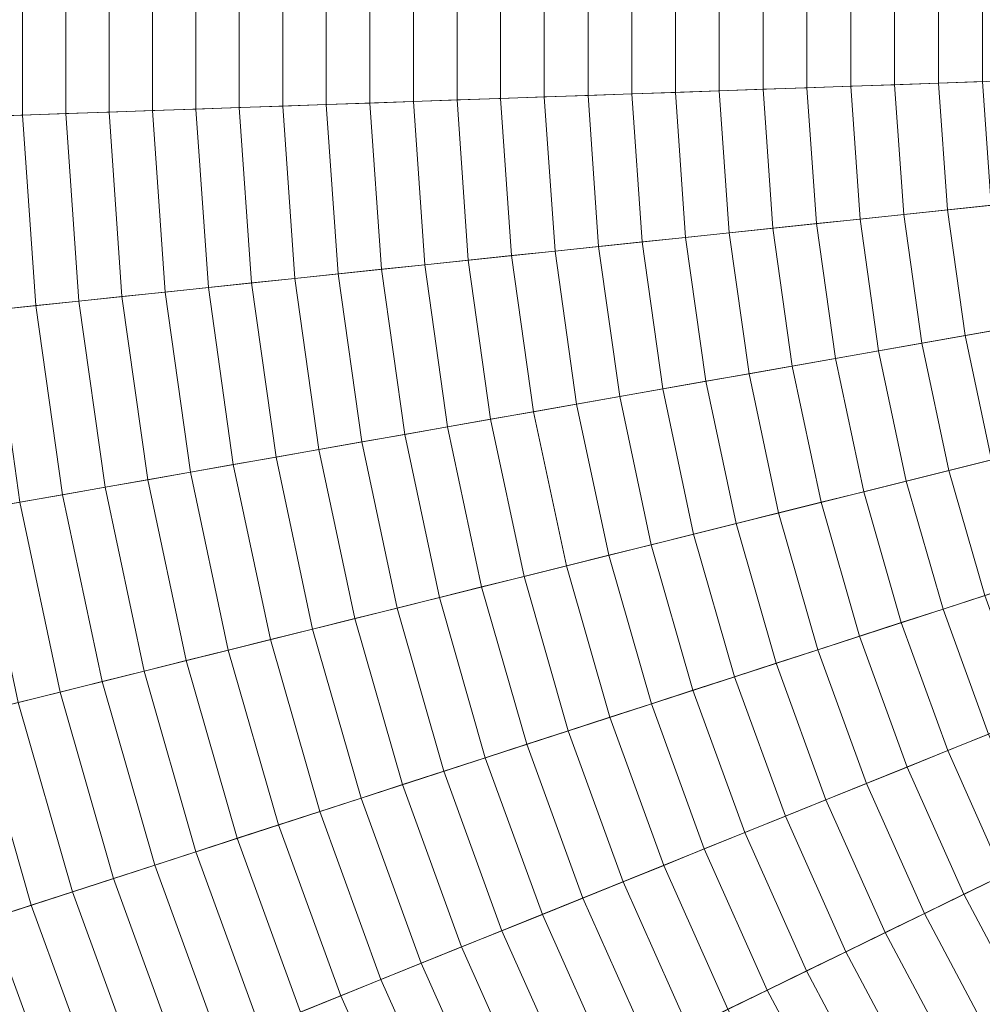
# Model space of a CAD drawing. Header units: centimetres. Extents: x -3.01 to 4.18, y -6.48 to 0.72.
# Tile 79 of 256: x -1.21 to -0.58, y -3.53 to -2.88. Entities that reach past the tile are written whole.
import ezdxf

# ---------------------------------------------------------------- set-up
doc = ezdxf.new("R2010")
doc.units = ezdxf.units.CM
doc.header["$LTSCALE"] = 2.54
doc.layers.add('Lucido design-1', color=7, linetype='Continuous')

# ---------------------------------------------------------------- blocks, each defined once
blk = doc.blocks.new('Gruppo-1')
at = {"color": 142, "linetype": 'Continuous', "lineweight": 9}
for points in [[(-3.01007, -2.75531, -13.70234), (-3.01007, -3.00649, -13.70234), (0.5842, -2.88097, -13.70234), (0.5842, -2.88082, -13.70234)], [(-1.20555, -2.81832, -12.82121), (-1.20555, -2.94347, -12.82121), (-1.23389, -2.94446, -12.82804), (-1.23389, -2.81733, -12.82804)], [(-1.17718, -2.81931, -12.81447), (-1.17718, -2.94248, -12.81447), (-1.20555, -2.94347, -12.82121), (-1.20555, -2.81832, -12.82121)], [(-1.14878, -2.82031, -12.80783), (-1.14878, -2.94149, -12.80783), (-1.17718, -2.94248, -12.81447), (-1.17718, -2.81931, -12.81447)], [(-1.12037, -2.8213, -12.80129), (-1.12037, -2.9405, -12.80129), (-1.14878, -2.94149, -12.80783), (-1.14878, -2.82031, -12.80783)], [(-1.09193, -2.82229, -12.79485), (-1.09193, -2.93951, -12.79485), (-1.12037, -2.9405, -12.80129), (-1.12037, -2.8213, -12.80129)], [(-1.06347, -2.82328, -12.7885), (-1.06347, -2.93851, -12.7885), (-1.09193, -2.93951, -12.79485), (-1.09193, -2.82229, -12.79485)], [(-1.03498, -2.82428, -12.78226), (-1.03498, -2.93752, -12.78226), (-1.06347, -2.93851, -12.7885), (-1.06347, -2.82328, -12.7885)], [(-1.00648, -2.82527, -12.77612), (-1.00648, -2.93652, -12.77612), (-1.03498, -2.93752, -12.78226), (-1.03498, -2.82428, -12.78226)], [(-0.97795, -2.82627, -12.77007), (-0.97795, -2.93553, -12.77007), (-1.00648, -2.93652, -12.77612), (-1.00648, -2.82527, -12.77612)], [(-0.94941, -2.82727, -12.76412), (-0.94941, -2.93453, -12.76412), (-0.97795, -2.93553, -12.77007), (-0.97795, -2.82627, -12.77007)], [(-0.92084, -2.82827, -12.75827), (-0.92084, -2.93353, -12.75827), (-0.94941, -2.93453, -12.76412), (-0.94941, -2.82727, -12.76412)], [(-0.89225, -2.82926, -12.75253), (-0.89225, -2.93253, -12.75253), (-0.92084, -2.93353, -12.75827), (-0.92084, -2.82827, -12.75827)], [(-0.86365, -2.83026, -12.74688), (-0.86365, -2.93153, -12.74688), (-0.89225, -2.93253, -12.75253), (-0.89225, -2.82926, -12.75253)], [(-0.83502, -2.83126, -12.74133), (-0.83502, -2.93053, -12.74133), (-0.86365, -2.93153, -12.74688), (-0.86365, -2.83026, -12.74688)], [(-0.80638, -2.83226, -12.73588), (-0.80638, -2.92953, -12.73588), (-0.83502, -2.93053, -12.74133), (-0.83502, -2.83126, -12.74133)], [(-0.77771, -2.83326, -12.73052), (-0.77771, -2.92853, -12.73052), (-0.80638, -2.92953, -12.73588), (-0.80638, -2.83226, -12.73588)], [(-0.74903, -2.83427, -12.72527), (-0.74903, -2.92753, -12.72527), (-0.77771, -2.92853, -12.73052), (-0.77771, -2.83326, -12.73052)], [(-0.72033, -2.83527, -12.72012), (-0.72033, -2.92653, -12.72012), (-0.74903, -2.92753, -12.72527), (-0.74903, -2.83427, -12.72527)], [(-0.69161, -2.83627, -12.71507), (-0.69161, -2.92553, -12.71507), (-0.72033, -2.92653, -12.72012), (-0.72033, -2.83527, -12.72012)], [(-0.66288, -2.83727, -12.71011), (-0.66288, -2.92452, -12.71011), (-0.69161, -2.92553, -12.71507), (-0.69161, -2.83627, -12.71507)], [(-0.63413, -2.83828, -12.70526), (-0.63413, -2.92352, -12.70526), (-0.66288, -2.92452, -12.71011), (-0.66288, -2.83727, -12.71011)], [(-0.60536, -2.83928, -12.70051), (-0.60536, -2.92251, -12.70051), (-0.63413, -2.92352, -12.70526), (-0.63413, -2.83828, -12.70526)], [(-0.57657, -2.84029, -12.69585), (-0.57657, -2.92151, -12.69585), (-0.60536, -2.92251, -12.70051), (-0.60536, -2.83928, -12.70051)], [(-3.01007, -3.00649, -13.70234), (-2.99255, -3.25706, -13.70234), (0.58421, -2.88112, -13.70234), (0.5842, -2.88097, -13.70234)], [(-2.99255, -3.25706, -13.70234), (-2.95759, -3.50579, -13.70234), (0.58423, -2.88127, -13.70234), (0.58421, -2.88112, -13.70234)], [(-2.95759, -3.50579, -13.70234), (-2.90537, -3.75148, -13.70234), (0.58426, -2.88142, -13.70234), (0.58423, -2.88127, -13.70234)], [(-2.90537, -3.75148, -13.70234), (-2.83614, -3.99293, -13.70234), (0.58431, -2.88157, -13.70234), (0.58426, -2.88142, -13.70234)], [(-2.83614, -3.99293, -13.70234), (-2.75023, -4.22897, -13.70234), (0.58436, -2.88171, -13.70234), (0.58431, -2.88157, -13.70234)], [(-2.75023, -4.22897, -13.70234), (-2.64806, -4.45843, -13.70234), (0.58442, -2.88185, -13.70234), (0.58436, -2.88171, -13.70234)], [(-2.64806, -4.45843, -13.70234), (-2.53014, -4.68021, -13.70234), (0.58449, -2.88198, -13.70234), (0.58442, -2.88185, -13.70234)], [(-2.53014, -4.68021, -13.70234), (-2.39704, -4.89322, -13.70234), (0.58457, -2.88211, -13.70234), (0.58449, -2.88198, -13.70234)], [(-2.39704, -4.89322, -13.70234), (-2.24939, -5.09643, -13.70234), (0.58466, -2.88223, -13.70234), (0.58457, -2.88211, -13.70234)], [(-2.24939, -5.09643, -13.70234), (-2.08794, -5.28885, -13.70234), (0.58475, -2.88234, -13.70234), (0.58466, -2.88223, -13.70234)], [(-2.08794, -5.28885, -13.70234), (-1.91345, -5.46953, -13.70234), (0.58486, -2.88245, -13.70234), (0.58475, -2.88234, -13.70234)], [(-1.91345, -5.46953, -13.70234), (-1.72679, -5.63761, -13.70234), (0.58497, -2.88255, -13.70234), (0.58486, -2.88245, -13.70234)], [(-1.72679, -5.63761, -13.70234), (-1.52886, -5.79225, -13.70234), (0.58509, -2.88265, -13.70234), (0.58497, -2.88255, -13.70234)], [(-1.52886, -5.79225, -13.70234), (-1.32062, -5.93271, -13.70234), (0.58522, -2.88273, -13.70234), (0.58509, -2.88265, -13.70234)], [(-1.32062, -5.93271, -13.70234), (-1.10309, -6.0583, -13.70234), (0.58535, -2.88281, -13.70234), (0.58522, -2.88273, -13.70234)], [(-1.10309, -6.0583, -13.70234), (-0.87733, -6.16841, -13.70234), (0.58548, -2.88287, -13.70234), (0.58535, -2.88281, -13.70234)], [(-0.87733, -6.16841, -13.70234), (-0.64444, -6.2625, -13.70234), (0.58562, -2.88293, -13.70234), (0.58548, -2.88287, -13.70234)], [(-0.64444, -6.2625, -13.70234), (-0.40555, -6.34012, -13.70234), (0.58577, -2.88298, -13.70234), (0.58562, -2.88293, -13.70234)], [(-0.60536, -2.92251, -12.70051), (-0.59955, -3.00554, -12.70051), (-0.62818, -3.00855, -12.70526), (-0.63413, -2.92352, -12.70526)], [(-0.57657, -2.92151, -12.69585), (-0.57091, -3.00253, -12.69585), (-0.59955, -3.00554, -12.70051), (-0.60536, -2.92251, -12.70051)], [(-0.80638, -2.92953, -12.73588), (-0.79959, -3.02657, -12.73588), (-0.8281, -3.02956, -12.74133), (-0.83502, -2.93053, -12.74133)], [(-0.77771, -2.92853, -12.73052), (-0.77107, -3.02357, -12.73052), (-0.79959, -3.02657, -12.73588), (-0.80638, -2.92953, -12.73588)], [(-0.74903, -2.92753, -12.72527), (-0.74253, -3.02057, -12.72527), (-0.77107, -3.02357, -12.73052), (-0.77771, -2.92853, -12.73052)], [(-0.72033, -2.92653, -12.72012), (-0.71397, -3.01757, -12.72012), (-0.74253, -3.02057, -12.72527), (-0.74903, -2.92753, -12.72527)], [(-0.69161, -2.92553, -12.71507), (-0.68539, -3.01456, -12.71507), (-0.71397, -3.01757, -12.72012), (-0.72033, -2.92653, -12.72012)], [(-0.66288, -2.92452, -12.71011), (-0.65679, -3.01156, -12.71011), (-0.68539, -3.01456, -12.71507), (-0.69161, -2.92553, -12.71507)], [(-0.63413, -2.92352, -12.70526), (-0.62818, -3.00855, -12.70526), (-0.65679, -3.01156, -12.71011), (-0.66288, -2.92452, -12.71011)], [(-0.97795, -2.93553, -12.77007), (-0.97033, -3.04451, -12.77007), (-0.99872, -3.0475, -12.77612), (-1.00648, -2.93652, -12.77612)], [(-0.94941, -2.93453, -12.76412), (-0.94193, -3.04153, -12.76412), (-0.97033, -3.04451, -12.77007), (-0.97795, -2.93553, -12.77007)], [(-0.92084, -2.93353, -12.75827), (-0.9135, -3.03854, -12.75827), (-0.94193, -3.04153, -12.76412), (-0.94941, -2.93453, -12.76412)], [(-0.89225, -2.93253, -12.75253), (-0.88505, -3.03555, -12.75253), (-0.9135, -3.03854, -12.75827), (-0.92084, -2.93353, -12.75827)], [(-0.86365, -2.93153, -12.74688), (-0.85658, -3.03256, -12.74688), (-0.88505, -3.03555, -12.75253), (-0.89225, -2.93253, -12.75253)], [(-0.83502, -2.93053, -12.74133), (-0.8281, -3.02956, -12.74133), (-0.85658, -3.03256, -12.74688), (-0.86365, -2.93153, -12.74688)], [(-1.17718, -2.94248, -12.81447), (-1.16858, -3.06535, -12.81447), (-1.19682, -3.06832, -12.82121), (-1.20555, -2.94347, -12.82121)], [(-1.14878, -2.94149, -12.80783), (-1.14033, -3.06238, -12.80783), (-1.16858, -3.06535, -12.81447), (-1.17718, -2.94248, -12.81447)], [(-1.12037, -2.9405, -12.80129), (-1.11205, -3.05941, -12.80129), (-1.14033, -3.06238, -12.80783), (-1.14878, -2.94149, -12.80783)], [(-1.09193, -2.93951, -12.79485), (-1.08375, -3.05643, -12.79485), (-1.11205, -3.05941, -12.80129), (-1.12037, -2.9405, -12.80129)], [(-1.06347, -2.93851, -12.7885), (-1.05543, -3.05346, -12.7885), (-1.08375, -3.05643, -12.79485), (-1.09193, -2.93951, -12.79485)], [(-1.03498, -2.93752, -12.78226), (-1.02708, -3.05048, -12.78226), (-1.05543, -3.05346, -12.7885), (-1.06347, -2.93851, -12.7885)], [(-1.00648, -2.93652, -12.77612), (-0.99872, -3.0475, -12.77612), (-1.02708, -3.05048, -12.78226), (-1.03498, -2.93752, -12.78226)], [(-1.20555, -2.94347, -12.82121), (-1.19682, -3.06832, -12.82121), (-1.22502, -3.07128, -12.82804), (-1.23389, -2.94446, -12.82804)], [(-0.59955, -3.00554, -12.70051), (-0.58797, -3.08796, -12.70051), (-0.61632, -3.09296, -12.70526), (-0.62818, -3.00855, -12.70526)], [(-0.57091, -3.00253, -12.69585), (-0.5596, -3.08296, -12.69585), (-0.58797, -3.08796, -12.70051), (-0.59955, -3.00554, -12.70051)], [(-0.65679, -3.01156, -12.71011), (-0.64465, -3.09796, -12.71011), (-0.67297, -3.10295, -12.71507), (-0.68539, -3.01456, -12.71507)], [(-0.62818, -3.00855, -12.70526), (-0.61632, -3.09296, -12.70526), (-0.64465, -3.09796, -12.71011), (-0.65679, -3.01156, -12.71011)], [(-0.71397, -3.01757, -12.72012), (-0.70127, -3.10794, -12.72012), (-0.72955, -3.11293, -12.72527), (-0.74253, -3.02057, -12.72527)], [(-0.68539, -3.01456, -12.71507), (-0.67297, -3.10295, -12.71507), (-0.70127, -3.10794, -12.72012), (-0.71397, -3.01757, -12.72012)], [(-0.77107, -3.02357, -12.73052), (-0.75781, -3.11791, -12.73052), (-0.78605, -3.12289, -12.73588), (-0.79959, -3.02657, -12.73588)], [(-0.74253, -3.02057, -12.72527), (-0.72955, -3.11293, -12.72527), (-0.75781, -3.11791, -12.73052), (-0.77107, -3.02357, -12.73052)], [(-0.85658, -3.03256, -12.74688), (-0.84249, -3.13284, -12.74688), (-0.87068, -3.13781, -12.75253), (-0.88505, -3.03555, -12.75253)], [(-0.8281, -3.02956, -12.74133), (-0.81428, -3.12787, -12.74133), (-0.84249, -3.13284, -12.74688), (-0.85658, -3.03256, -12.74688)], [(-0.79959, -3.02657, -12.73588), (-0.78605, -3.12289, -12.73588), (-0.81428, -3.12787, -12.74133), (-0.8281, -3.02956, -12.74133)], [(-0.9135, -3.03854, -12.75827), (-0.89885, -3.14278, -12.75827), (-0.927, -3.14774, -12.76412), (-0.94193, -3.04153, -12.76412)], [(-0.88505, -3.03555, -12.75253), (-0.87068, -3.13781, -12.75253), (-0.89885, -3.14278, -12.75827), (-0.9135, -3.03854, -12.75827)], [(-0.97033, -3.04451, -12.77007), (-0.95513, -3.1527, -12.77007), (-0.98324, -3.15766, -12.77612), (-0.99872, -3.0475, -12.77612)], [(-0.94193, -3.04153, -12.76412), (-0.927, -3.14774, -12.76412), (-0.95513, -3.1527, -12.77007), (-0.97033, -3.04451, -12.77007)], [(-1.02708, -3.05048, -12.78226), (-1.01132, -3.16261, -12.78226), (-1.03939, -3.16756, -12.7885), (-1.05543, -3.05346, -12.7885)], [(-0.99872, -3.0475, -12.77612), (-0.98324, -3.15766, -12.77612), (-1.01132, -3.16261, -12.78226), (-1.02708, -3.05048, -12.78226)], [(-1.08375, -3.05643, -12.79485), (-1.06744, -3.17251, -12.79485), (-1.09546, -3.17745, -12.80129), (-1.11205, -3.05941, -12.80129)], [(-1.05543, -3.05346, -12.7885), (-1.03939, -3.16756, -12.7885), (-1.06744, -3.17251, -12.79485), (-1.08375, -3.05643, -12.79485)], [(-1.14033, -3.06238, -12.80783), (-1.12346, -3.18239, -12.80783), (-1.15144, -3.18732, -12.81447), (-1.16858, -3.06535, -12.81447)], [(-1.11205, -3.05941, -12.80129), (-1.09546, -3.17745, -12.80129), (-1.12346, -3.18239, -12.80783), (-1.14033, -3.06238, -12.80783)], [(-1.22502, -3.07128, -12.82804), (-1.20733, -3.19717, -12.82804), (-1.23524, -3.2021, -12.83497), (-1.25321, -3.07424, -12.83497)], [(-1.19682, -3.06832, -12.82121), (-1.1794, -3.19225, -12.82121), (-1.20733, -3.19717, -12.82804), (-1.22502, -3.07128, -12.82804)], [(-1.16858, -3.06535, -12.81447), (-1.15144, -3.18732, -12.81447), (-1.1794, -3.19225, -12.82121), (-1.19682, -3.06832, -12.82121)], [(-0.5596, -3.08296, -12.69585), (-0.54272, -3.16241, -12.69585), (-0.57066, -3.16938, -12.70051), (-0.58797, -3.08796, -12.70051)], [(-0.58797, -3.08796, -12.70051), (-0.57066, -3.16938, -12.70051), (-0.5986, -3.17634, -12.70526), (-0.61632, -3.09296, -12.70526)], [(-0.61632, -3.09296, -12.70526), (-0.5986, -3.17634, -12.70526), (-0.62651, -3.1833, -12.71011), (-0.64465, -3.09796, -12.71011)], [(-0.67297, -3.10295, -12.71507), (-0.65441, -3.19026, -12.71507), (-0.68229, -3.19721, -12.72012), (-0.70127, -3.10794, -12.72012)], [(-0.64465, -3.09796, -12.71011), (-0.62651, -3.1833, -12.71011), (-0.65441, -3.19026, -12.71507), (-0.67297, -3.10295, -12.71507)], [(-0.70127, -3.10794, -12.72012), (-0.68229, -3.19721, -12.72012), (-0.71016, -3.20416, -12.72527), (-0.72955, -3.11293, -12.72527)], [(-0.72955, -3.11293, -12.72527), (-0.71016, -3.20416, -12.72527), (-0.738, -3.2111, -12.73052), (-0.75781, -3.11791, -12.73052)], [(-0.78605, -3.12289, -12.73588), (-0.76583, -3.21804, -12.73588), (-0.79364, -3.22497, -12.74133), (-0.81428, -3.12787, -12.74133)], [(-0.75781, -3.11791, -12.73052), (-0.738, -3.2111, -12.73052), (-0.76583, -3.21804, -12.73588), (-0.78605, -3.12289, -12.73588)], [(-0.81428, -3.12787, -12.74133), (-0.79364, -3.22497, -12.74133), (-0.82143, -3.2319, -12.74688), (-0.84249, -3.13284, -12.74688)], [(-0.84249, -3.13284, -12.74688), (-0.82143, -3.2319, -12.74688), (-0.84921, -3.23883, -12.75253), (-0.87068, -3.13781, -12.75253)], [(-0.87068, -3.13781, -12.75253), (-0.84921, -3.23883, -12.75253), (-0.87696, -3.24575, -12.75827), (-0.89885, -3.14278, -12.75827)], [(-0.927, -3.14774, -12.76412), (-0.9047, -3.25266, -12.76412), (-0.93241, -3.25957, -12.77007), (-0.95513, -3.1527, -12.77007)], [(-0.89885, -3.14278, -12.75827), (-0.87696, -3.24575, -12.75827), (-0.9047, -3.25266, -12.76412), (-0.927, -3.14774, -12.76412)], [(-0.95513, -3.1527, -12.77007), (-0.93241, -3.25957, -12.77007), (-0.96011, -3.26648, -12.77612), (-0.98324, -3.15766, -12.77612)], [(-0.98324, -3.15766, -12.77612), (-0.96011, -3.26648, -12.77612), (-0.98778, -3.27338, -12.78226), (-1.01132, -3.16261, -12.78226)], [(-1.03939, -3.16756, -12.7885), (-1.01544, -3.28027, -12.7885), (-1.04307, -3.28716, -12.79485), (-1.06744, -3.17251, -12.79485)], [(-1.01132, -3.16261, -12.78226), (-0.98778, -3.27338, -12.78226), (-1.01544, -3.28027, -12.7885), (-1.03939, -3.16756, -12.7885)], [(-1.06744, -3.17251, -12.79485), (-1.04307, -3.28716, -12.79485), (-1.07068, -3.29404, -12.80129), (-1.09546, -3.17745, -12.80129)], [(-0.57066, -3.16938, -12.70051), (-0.54772, -3.24938, -12.70051), (-0.5751, -3.25828, -12.70526), (-0.5986, -3.17634, -12.70526)], [(-1.09546, -3.17745, -12.80129), (-1.07068, -3.29404, -12.80129), (-1.09827, -3.30092, -12.80783), (-1.12346, -3.18239, -12.80783)], [(-0.5986, -3.17634, -12.70526), (-0.5751, -3.25828, -12.70526), (-0.60246, -3.26717, -12.71011), (-0.62651, -3.1833, -12.71011)], [(-1.15144, -3.18732, -12.81447), (-1.12583, -3.3078, -12.81447), (-1.15338, -3.31466, -12.82121), (-1.1794, -3.19225, -12.82121)], [(-1.12346, -3.18239, -12.80783), (-1.09827, -3.30092, -12.80783), (-1.12583, -3.3078, -12.81447), (-1.15144, -3.18732, -12.81447)], [(-0.62651, -3.1833, -12.71011), (-0.60246, -3.26717, -12.71011), (-0.62981, -3.27606, -12.71507), (-0.65441, -3.19026, -12.71507)], [(-1.1794, -3.19225, -12.82121), (-1.15338, -3.31466, -12.82121), (-1.1809, -3.32153, -12.82804), (-1.20733, -3.19717, -12.82804)], [(-0.65441, -3.19026, -12.71507), (-0.62981, -3.27606, -12.71507), (-0.65714, -3.28493, -12.72012), (-0.68229, -3.19721, -12.72012)], [(-1.20733, -3.19717, -12.82804), (-1.1809, -3.32153, -12.82804), (-1.2084, -3.32838, -12.83497), (-1.23524, -3.2021, -12.83497)], [(-0.68229, -3.19721, -12.72012), (-0.65714, -3.28493, -12.72012), (-0.68445, -3.29381, -12.72527), (-0.71016, -3.20416, -12.72527)], [(-0.71016, -3.20416, -12.72527), (-0.68445, -3.29381, -12.72527), (-0.71174, -3.30268, -12.73052), (-0.738, -3.2111, -12.73052)], [(-0.738, -3.2111, -12.73052), (-0.71174, -3.30268, -12.73052), (-0.73902, -3.31154, -12.73588), (-0.76583, -3.21804, -12.73588)], [(-0.76583, -3.21804, -12.73588), (-0.73902, -3.31154, -12.73588), (-0.76628, -3.3204, -12.74133), (-0.79364, -3.22497, -12.74133)], [(-0.79364, -3.22497, -12.74133), (-0.76628, -3.3204, -12.74133), (-0.79352, -3.32925, -12.74688), (-0.82143, -3.2319, -12.74688)], [(-0.82143, -3.2319, -12.74688), (-0.79352, -3.32925, -12.74688), (-0.82074, -3.33809, -12.75253), (-0.84921, -3.23883, -12.75253)], [(-0.84921, -3.23883, -12.75253), (-0.82074, -3.33809, -12.75253), (-0.84795, -3.34693, -12.75827), (-0.87696, -3.24575, -12.75827)], [(-0.87696, -3.24575, -12.75827), (-0.84795, -3.34693, -12.75827), (-0.87513, -3.35577, -12.76412), (-0.9047, -3.25266, -12.76412)], [(-0.9047, -3.25266, -12.76412), (-0.87513, -3.35577, -12.76412), (-0.9023, -3.36459, -12.77007), (-0.93241, -3.25957, -12.77007)], [(-0.5751, -3.25828, -12.70526), (-0.54595, -3.33838, -12.70526), (-0.57262, -3.34916, -12.71011), (-0.60246, -3.26717, -12.71011)], [(-0.93241, -3.25957, -12.77007), (-0.9023, -3.36459, -12.77007), (-0.92944, -3.37341, -12.77612), (-0.96011, -3.26648, -12.77612)], [(-0.96011, -3.26648, -12.77612), (-0.92944, -3.37341, -12.77612), (-0.95657, -3.38223, -12.78226), (-0.98778, -3.27338, -12.78226)], [(-0.60246, -3.26717, -12.71011), (-0.57262, -3.34916, -12.71011), (-0.59928, -3.35993, -12.71507), (-0.62981, -3.27606, -12.71507)], [(-0.98778, -3.27338, -12.78226), (-0.95657, -3.38223, -12.78226), (-0.98367, -3.39103, -12.7885), (-1.01544, -3.28027, -12.7885)], [(-0.62981, -3.27606, -12.71507), (-0.59928, -3.35993, -12.71507), (-0.62592, -3.37069, -12.72012), (-0.65714, -3.28493, -12.72012)], [(-1.01544, -3.28027, -12.7885), (-0.98367, -3.39103, -12.7885), (-1.01076, -3.39983, -12.79485), (-1.04307, -3.28716, -12.79485)], [(-1.04307, -3.28716, -12.79485), (-1.01076, -3.39983, -12.79485), (-1.03782, -3.40863, -12.80129), (-1.07068, -3.29404, -12.80129)], [(-0.65714, -3.28493, -12.72012), (-0.62592, -3.37069, -12.72012), (-0.65255, -3.38145, -12.72527), (-0.68445, -3.29381, -12.72527)], [(-1.07068, -3.29404, -12.80129), (-1.03782, -3.40863, -12.80129), (-1.06486, -3.41741, -12.80783), (-1.09827, -3.30092, -12.80783)], [(-0.68445, -3.29381, -12.72527), (-0.65255, -3.38145, -12.72527), (-0.67916, -3.3922, -12.73052), (-0.71174, -3.30268, -12.73052)], [(-1.09827, -3.30092, -12.80783), (-1.06486, -3.41741, -12.80783), (-1.09188, -3.42619, -12.81447), (-1.12583, -3.3078, -12.81447)], [(-0.71174, -3.30268, -12.73052), (-0.67916, -3.3922, -12.73052), (-0.70575, -3.40295, -12.73588), (-0.73902, -3.31154, -12.73588)], [(-1.12583, -3.3078, -12.81447), (-1.09188, -3.42619, -12.81447), (-1.11888, -3.43497, -12.82121), (-1.15338, -3.31466, -12.82121)], [(-1.15338, -3.31466, -12.82121), (-1.11888, -3.43497, -12.82121), (-1.14586, -3.44373, -12.82804), (-1.1809, -3.32153, -12.82804)], [(-0.73902, -3.31154, -12.73588), (-0.70575, -3.40295, -12.73588), (-0.73233, -3.41368, -12.74133), (-0.76628, -3.3204, -12.74133)], [(-1.1809, -3.32153, -12.82804), (-1.14586, -3.44373, -12.82804), (-1.17281, -3.45249, -12.83497), (-1.2084, -3.32838, -12.83497)], [(-0.76628, -3.3204, -12.74133), (-0.73233, -3.41368, -12.74133), (-0.75888, -3.42441, -12.74688), (-0.79352, -3.32925, -12.74688)], [(-1.2084, -3.32838, -12.83497), (-1.17281, -3.45249, -12.83497), (-1.19975, -3.46124, -12.842), (-1.23588, -3.33523, -12.842)], [(-0.79352, -3.32925, -12.74688), (-0.75888, -3.42441, -12.74688), (-0.78542, -3.43514, -12.75253), (-0.82074, -3.33809, -12.75253)], [(-1.23588, -3.33523, -12.842), (-1.19975, -3.46124, -12.842), (-1.22666, -3.46998, -12.84913), (-1.26333, -3.34208, -12.84913)], [(-0.82074, -3.33809, -12.75253), (-0.78542, -3.43514, -12.75253), (-0.81194, -3.44585, -12.75827), (-0.84795, -3.34693, -12.75827)], [(-0.84795, -3.34693, -12.75827), (-0.81194, -3.44585, -12.75827), (-0.83845, -3.45656, -12.76412), (-0.87513, -3.35577, -12.76412)], [(-0.57262, -3.34916, -12.71011), (-0.53713, -3.42886, -12.71011), (-0.56298, -3.44147, -12.71507), (-0.59928, -3.35993, -12.71507)], [(-0.87513, -3.35577, -12.76412), (-0.83845, -3.45656, -12.76412), (-0.86493, -3.46726, -12.77007), (-0.9023, -3.36459, -12.77007)], [(-0.59928, -3.35993, -12.71507), (-0.56298, -3.44147, -12.71507), (-0.5888, -3.45406, -12.72012), (-0.62592, -3.37069, -12.72012)], [(-0.9023, -3.36459, -12.77007), (-0.86493, -3.46726, -12.77007), (-0.8914, -3.47795, -12.77612), (-0.92944, -3.37341, -12.77612)], [(-0.92944, -3.37341, -12.77612), (-0.8914, -3.47795, -12.77612), (-0.91784, -3.48863, -12.78226), (-0.95657, -3.38223, -12.78226)], [(-0.62592, -3.37069, -12.72012), (-0.5888, -3.45406, -12.72012), (-0.61461, -3.46665, -12.72527), (-0.65255, -3.38145, -12.72527)], [(-0.65255, -3.38145, -12.72527), (-0.61461, -3.46665, -12.72527), (-0.64041, -3.47923, -12.73052), (-0.67916, -3.3922, -12.73052)], [(-0.95657, -3.38223, -12.78226), (-0.91784, -3.48863, -12.78226), (-0.94426, -3.49931, -12.7885), (-0.98367, -3.39103, -12.7885)], [(-0.98367, -3.39103, -12.7885), (-0.94426, -3.49931, -12.7885), (-0.97067, -3.50998, -12.79485), (-1.01076, -3.39983, -12.79485)], [(-0.67916, -3.3922, -12.73052), (-0.64041, -3.47923, -12.73052), (-0.66619, -3.49181, -12.73588), (-0.70575, -3.40295, -12.73588)], [(-1.01076, -3.39983, -12.79485), (-0.97067, -3.50998, -12.79485), (-0.99705, -3.52064, -12.80129), (-1.03782, -3.40863, -12.80129)], [(-0.70575, -3.40295, -12.73588), (-0.66619, -3.49181, -12.73588), (-0.69195, -3.50437, -12.74133), (-0.73233, -3.41368, -12.74133)], [(-1.03782, -3.40863, -12.80129), (-0.99705, -3.52064, -12.80129), (-1.02342, -3.53129, -12.80783), (-1.06486, -3.41741, -12.80783)], [(-0.73233, -3.41368, -12.74133), (-0.69195, -3.50437, -12.74133), (-0.71769, -3.51693, -12.74688), (-0.75888, -3.42441, -12.74688)], [(-1.06486, -3.41741, -12.80783), (-1.02342, -3.53129, -12.80783), (-1.04976, -3.54193, -12.81447), (-1.09188, -3.42619, -12.81447)], [(-1.09188, -3.42619, -12.81447), (-1.04976, -3.54193, -12.81447), (-1.07608, -3.55257, -12.82121), (-1.11888, -3.43497, -12.82121)], [(-0.75888, -3.42441, -12.74688), (-0.71769, -3.51693, -12.74688), (-0.74342, -3.52948, -12.75253), (-0.78542, -3.43514, -12.75253)], [(-1.11888, -3.43497, -12.82121), (-1.07608, -3.55257, -12.82121), (-1.10238, -3.56319, -12.82804), (-1.14586, -3.44373, -12.82804)], [(-0.78542, -3.43514, -12.75253), (-0.74342, -3.52948, -12.75253), (-0.76913, -3.54201, -12.75827), (-0.81194, -3.44585, -12.75827)], [(-1.14586, -3.44373, -12.82804), (-1.10238, -3.56319, -12.82804), (-1.12866, -3.57381, -12.83497), (-1.17281, -3.45249, -12.83497)], [(-0.81194, -3.44585, -12.75827), (-0.76913, -3.54201, -12.75827), (-0.79482, -3.55455, -12.76412), (-0.83845, -3.45656, -12.76412)], [(-0.56298, -3.44147, -12.71507), (-0.52107, -3.52028, -12.71507), (-0.54596, -3.53464, -12.72012), (-0.5888, -3.45406, -12.72012)], [(-1.17281, -3.45249, -12.83497), (-1.12866, -3.57381, -12.83497), (-1.15491, -3.58442, -12.842), (-1.19975, -3.46124, -12.842)], [(-0.83845, -3.45656, -12.76412), (-0.79482, -3.55455, -12.76412), (-0.82049, -3.56707, -12.77007), (-0.86493, -3.46726, -12.77007)], [(-0.5888, -3.45406, -12.72012), (-0.54596, -3.53464, -12.72012), (-0.57083, -3.549, -12.72527), (-0.61461, -3.46665, -12.72527)], [(-1.19975, -3.46124, -12.842), (-1.15491, -3.58442, -12.842), (-1.18115, -3.59502, -12.84913), (-1.22666, -3.46998, -12.84913)], [(-1.22666, -3.46998, -12.84913), (-1.18115, -3.59502, -12.84913), (-1.20736, -3.60561, -12.85636), (-1.25354, -3.47872, -12.85636)], [(-0.86493, -3.46726, -12.77007), (-0.82049, -3.56707, -12.77007), (-0.84615, -3.57958, -12.77612), (-0.8914, -3.47795, -12.77612)], [(-0.61461, -3.46665, -12.72527), (-0.57083, -3.549, -12.72527), (-0.59568, -3.56335, -12.73052), (-0.64041, -3.47923, -12.73052)], [(-0.8914, -3.47795, -12.77612), (-0.84615, -3.57958, -12.77612), (-0.87178, -3.59208, -12.78226), (-0.91784, -3.48863, -12.78226)], [(-0.64041, -3.47923, -12.73052), (-0.59568, -3.56335, -12.73052), (-0.62052, -3.57769, -12.73588), (-0.66619, -3.49181, -12.73588)], [(-0.91784, -3.48863, -12.78226), (-0.87178, -3.59208, -12.78226), (-0.8974, -3.60458, -12.7885), (-0.94426, -3.49931, -12.7885)], [(-0.66619, -3.49181, -12.73588), (-0.62052, -3.57769, -12.73588), (-0.64534, -3.59202, -12.74133), (-0.69195, -3.50437, -12.74133)], [(-0.94426, -3.49931, -12.7885), (-0.8974, -3.60458, -12.7885), (-0.92299, -3.61706, -12.79485), (-0.97067, -3.50998, -12.79485)], [(-0.97067, -3.50998, -12.79485), (-0.92299, -3.61706, -12.79485), (-0.94857, -3.62953, -12.80129), (-0.99705, -3.52064, -12.80129)], [(-0.69195, -3.50437, -12.74133), (-0.64534, -3.59202, -12.74133), (-0.67015, -3.60634, -12.74688), (-0.71769, -3.51693, -12.74688)], [(-0.71769, -3.51693, -12.74688), (-0.67015, -3.60634, -12.74688), (-0.69494, -3.62066, -12.75253), (-0.74342, -3.52948, -12.75253)], [(-0.99705, -3.52064, -12.80129), (-0.94857, -3.62953, -12.80129), (-0.97413, -3.642, -12.80783), (-1.02342, -3.53129, -12.80783)]]:
    blk.add_3dface(points, dxfattribs=at)

msp = doc.modelspace()

# ---------------------------------------------------------------- block references
at = {"layer": 'Lucido design-1', "color": 7}
msp.add_blockref('Gruppo-1', (0, 0), dxfattribs=at)

doc.saveas('drawing.dxf')
